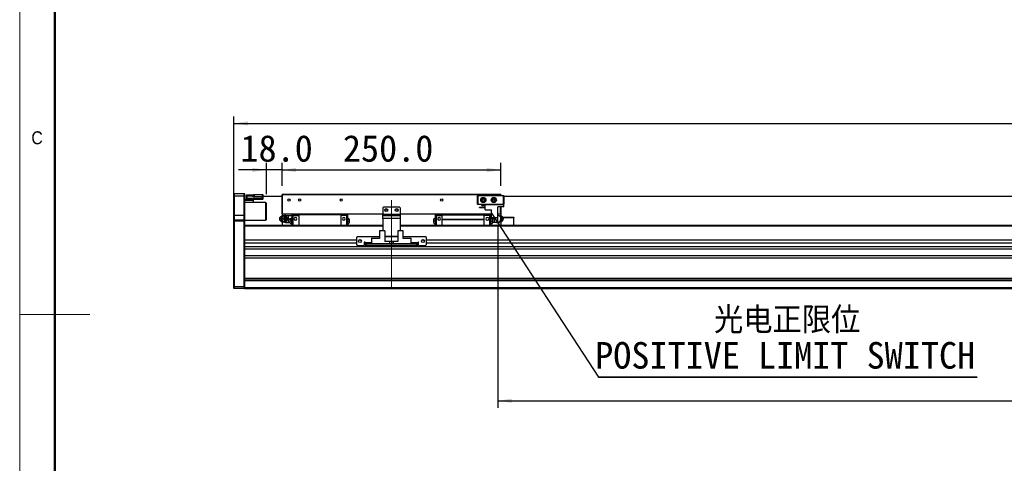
# Model space of a CAD drawing. Header units: millimetres. Extents: x 40 to 3320, y 40 to 2336.
# Tile 2 of 18: x 40 to 1165, y 1018 to 1525. Entities that reach past the tile are written whole.
import ezdxf

# ---------------------------------------------------------------- set-up
doc = ezdxf.new("R2010")
doc.units = ezdxf.units.MM
doc.header["$LTSCALE"] = 8
doc.linetypes.add('CENTERX2', pattern=[20.32, 12.7, -2.54, 2.54, -2.54])
doc.layers.add('DIMNS', color=7, linetype='Continuous')
doc.styles.add('SLDTEXTSTYLE0', font='Gothic.ttf', dxfattribs={"width": 0.913})
doc.styles.add('SLDTEXTSTYLE10', font='txt', dxfattribs={"bigfont": 'bigfont'})
doc.styles.add('SLDTEXTSTYLE7', font='txt')
doc.dimstyles.new('SLDDIMSTYLE0', dxfattribs={"dimtxt": 30.4, "dimasz": 16, "dimexe": 0, "dimexo": 0.0625, "dimgap": 7.6, "dimtad": 2, "dimdec": 1, "dimrnd": 1e-09, "dimzin": 4, "dimdsep": 46, "dimtxsty": 'SLDTEXTSTYLE7', "dimsah": 1, "dimcen": 0.09, "dimadec": 0, "dimazin": 1, "dimtfac": 1, "dimtdec": 1, "dimtmove": 0, "dimatfit": 0, "dimfxl": 0, "dimfrac": 2, "dimtolj": 1, "dimtzin": 12, "dimarcsym": 0})
doc.dimstyles.new('SLDDIMSTYLE1', dxfattribs={"dimtxt": 30.4, "dimasz": 16, "dimexe": 0, "dimexo": 0.0625, "dimgap": 7.6, "dimtad": 2, "dimdec": 1, "dimrnd": 1e-09, "dimzin": 4, "dimdsep": 46, "dimtxsty": 'SLDTEXTSTYLE7', "dimsah": 1, "dimcen": 0.09, "dimadec": 0, "dimazin": 1, "dimtfac": 1, "dimtdec": 1, "dimtofl": 0, "dimtmove": 0, "dimatfit": 3, "dimfxl": 0, "dimfrac": 2, "dimtolj": 1, "dimtzin": 12, "dimarcsym": 0})
doc.dimstyles.new('SLDDIMSTYLE4', dxfattribs={"dimtxt": 0.18, "dimasz": 16, "dimexe": 0, "dimexo": 0.0625, "dimgap": 0, "dimtad": 0, "dimtih": 1, "dimtoh": 1, "dimdec": 0, "dimrnd": 1e-09, "dimzin": 0, "dimdsep": 46, "dimtxsty": 'Standard', "dimsah": 1, "dimcen": 0.09, "dimadec": 0, "dimazin": 0, "dimtfac": 16, "dimtdec": 0, "dimtofl": 0, "dimtmove": 0, "dimatfit": 3, "dimfxl": 0, "dimfrac": 2, "dimtolj": 1, "dimtzin": 0, "dimarcsym": 0})

# ---------------------------------------------------------------- blocks, each defined once
blk = doc.blocks.new('_D_21')
at = {"layer": 'DIMNS'}
for p, q in [((284.9, 1304.8), (284.9, 1414.2)), ((2504.9, 1304.8), (2504.9, 1414.2)), ((284.9, 1406.2), (2504.9, 1406.2))]:
    blk.add_line(p, q, dxfattribs=at)
for points in [[(284.9, 1406.2), (300.9, 1403.8), (300.9, 1408.6)], [(2504.9, 1406.2), (2488.9, 1408.6), (2488.9, 1403.8)]]:
    blk.add_solid(points, dxfattribs=at)
at = {"layer": 'DIMNS', "insert": (1338.9, 1446), "char_height": 30.4, "attachment_point": 1, "style": 'SLDTEXTSTYLE7'}
blk.add_mtext('2220.0', dxfattribs=at)
blk = doc.blocks.new('_D_24')
at = {"layer": 'DIMNS'}
for p, q in [((321.9, 1353), (289.9, 1353)), ((321.9, 1325.3), (321.9, 1361)), ((339.9, 1353), (321.9, 1353)), ((339.9, 1335), (339.9, 1361)), ((339.9, 1353), (371.9, 1353))]:
    blk.add_line(p, q, dxfattribs=at)
for points in [[(321.9, 1353), (305.9, 1355.4), (305.9, 1350.6)], [(339.9, 1353), (355.9, 1350.6), (355.9, 1355.4)]]:
    blk.add_solid(points, dxfattribs=at)
at = {"layer": 'DIMNS', "insert": (292.3, 1392.9), "char_height": 30.4, "attachment_point": 1, "style": 'SLDTEXTSTYLE7'}
blk.add_mtext('18.0', dxfattribs=at)
blk = doc.blocks.new('_D_25')
at = {"layer": 'DIMNS'}
for p, q in [((339.9, 1335), (339.9, 1361)), ((339.9, 1353), (589.9, 1353)), ((589.9, 1335), (589.9, 1361))]:
    blk.add_line(p, q, dxfattribs=at)
for points in [[(339.9, 1353), (355.9, 1350.6), (355.9, 1355.4)], [(589.9, 1353), (573.9, 1355.4), (573.9, 1350.6)]]:
    blk.add_solid(points, dxfattribs=at)
at = {"layer": 'DIMNS', "insert": (409.4, 1392.9), "char_height": 30.4, "attachment_point": 1, "style": 'SLDTEXTSTYLE7'}
blk.add_mtext('250.0', dxfattribs=at)
blk = doc.blocks.new('_D_26')
at = {"layer": 'DIMNS'}
for p, q in [((586.4, 1288), (586.4, 1081.2)), ((2166.4, 1284.5), (2166.4, 1081.2)), ((586.4, 1089.2), (2166.4, 1089.2))]:
    blk.add_line(p, q, dxfattribs=at)
for points in [[(586.4, 1089.2), (602.4, 1086.8), (602.4, 1091.6)], [(2166.4, 1089.2), (2150.4, 1091.6), (2150.4, 1086.8)]]:
    blk.add_solid(points, dxfattribs=at)
at = {"layer": 'DIMNS', "char_height": 30.4, "attachment_point": 1, "style": 'SLDTEXTSTYLE7'}
for s, insert in [('Stroke T=', (1251.1, 1129)), ('1580.0', (1426.7, 1129))]:
    blk.add_mtext(s, dxfattribs=dict(at, insert=insert))
blk = doc.blocks.new('SW_NOTE_8')
at = {"layer": 'DIMNS', "color": 0}
for p, q in [((0, 0), (432.7, 0)), ((432.7, 0), (0, 0)), ((0, 0), (432.7, 0)), ((432.7, 0), (0, 0)), ((0, 0), (432.7, 0)), ((432.7, 0), (0, 0))]:
    blk.add_line(p, q, dxfattribs=at)
at = {"layer": 'DIMNS', "color": 0, "char_height": 30.4, "attachment_point": 2}
for s, insert, style in [('光电正限位', (215.7, 80.2), 'SLDTEXTSTYLE10'), ('POSITIVE LIMIT SWITCH', (213.4, 40), 'SLDTEXTSTYLE7')]:
    blk.add_mtext(s, dxfattribs=dict(at, insert=insert, style=style))

msp = doc.modelspace()

# ---------------------------------------------------------------- linework, layer by layer
at = {"color": 7, "linetype": 'Continuous', "lineweight": 18}
for p, q in [((40, 2336), (40, 40)), ((80, 2296), (80, 80)), ((40, 1188), (120, 1188))]:
    msp.add_line(p, q, dxfattribs=at)
at = {"color": 7, "linetype": 'Continuous', "lineweight": 50}
msp.add_line((80, 2296), (80, 80), dxfattribs=at)
at = {"color": 7, "linetype": 'Continuous', "lineweight": 25}
for p, q in [((285.1652624, 1326.1522943), (284.8652126, 1325.8522967)), ((284.8652126, 1323.1522957), (284.8652126, 1325.8522967)), ((285.1652624, 1323.1522957), (284.8652126, 1323.1522957)), ((284.8652126, 1301.1522958), (284.8652126, 1323.1522957)), ((285.1652624, 1326.1522943), (285.1652624, 1323.1522957)), ((285.1652624, 1326.1522943), (296.5652467, 1326.1522943)), ((296.5652467, 1323.1522957), (285.1652624, 1323.1522957)), ((285.1652624, 1323.1522957), (285.1652624, 1301.1522958)), ((296.5652467, 1323.1522957), (296.5652467, 1326.1522943)), ((296.5652467, 1326.1522943), (296.8651773, 1325.8522967)), ((296.5652467, 1301.1522958), (296.5652467, 1323.1522957)), ((296.5652467, 1323.1522957), (296.8651773, 1323.1522957)), ((296.8651773, 1325.8522967), (296.8651773, 1323.1522957)), ((296.8651773, 1323.1522957), (296.8651773, 1301.1522958)), ((296.8651773, 1319.152295), (299.6652843, 1319.152295)), ((306.8651678, 1318.1523005), (296.8651773, 1318.1523005)), ((299.3652345, 1324.3523011), (299.6652843, 1324.6522987)), ((299.3652345, 1323.1522957), (299.3652345, 1324.3523011)), ((299.3652345, 1320.6522981), (299.3652345, 1323.1522957)), ((299.3652345, 1323.1522957), (299.6652843, 1323.1522957)), ((299.6652843, 1320.6522981), (299.3652345, 1320.6522981)), ((299.3652345, 1319.4523001), (299.3652345, 1320.6522981)), ((299.6652843, 1319.152295), (299.3652345, 1319.4523001)), ((299.6652843, 1324.6522987), (299.6652843, 1323.1522957)), ((299.6652843, 1324.6522987), (306.8651678, 1324.6522987)), ((299.6652843, 1323.1522957), (299.6652843, 1320.6522981)), ((306.8651678, 1323.1522957), (299.6652843, 1323.1522957)), ((299.6652843, 1320.6522981), (317.5652744, 1320.6522981)), ((299.6652843, 1320.6522981), (299.6652843, 1319.152295)), ((317.5652744, 1319.152295), (299.6652843, 1319.152295)), ((306.8651678, 1324.6522987), (306.8651678, 1323.1522957)), ((306.8651678, 1322.352297), (306.8651678, 1323.1522957)), ((306.8651678, 1322.6522947), (317.5652744, 1322.6522947)), ((317.5652744, 1322.352297), (306.8651678, 1322.352297)), ((306.8651678, 1319.152295), (306.8651678, 1318.1523005)), ((306.8651678, 1318.1523005), (306.8651678, 1315.6522954)), ((307.3652507, 1322.8522981), (307.3652507, 1324.8522947)), ((307.3652507, 1324.8522947), (307.8652145, 1324.8522947)), ((307.8652145, 1322.8522981), (307.3652507, 1322.8522981)), ((307.3652507, 1322.8522981), (307.3652507, 1322.6522947)), ((307.8652145, 1324.8522947), (307.8652145, 1322.8522981)), ((307.8652145, 1324.8522947), (317.3652412, 1324.8522947)), ((307.8652145, 1322.8522981), (317.3652412, 1322.8522981)), ((317.3652412, 1322.8522981), (317.3652412, 1324.8522947)), ((317.3652412, 1324.8522947), (317.865205, 1324.8522947)), ((317.865205, 1322.8522981), (317.3652412, 1322.8522981)), ((317.5652744, 1322.6522947), (317.5652744, 1322.352297)), ((317.5652744, 1322.6522947), (317.865205, 1322.352297)), ((339.8652794, 1322.6522947), (317.5652744, 1322.6522947)), ((317.5652744, 1320.6522981), (317.5652744, 1322.352297)), ((317.5652744, 1322.352297), (317.865205, 1322.352297)), ((317.5652744, 1320.6522981), (317.865205, 1320.6522981)), ((317.5652744, 1319.152295), (317.5652744, 1320.6522981)), ((317.5652744, 1319.152295), (317.865205, 1319.4523001)), ((317.865205, 1324.8522947), (317.865205, 1322.8522981)), ((339.8652794, 1322.8522981), (317.865205, 1322.8522981)), ((317.865205, 1322.352297), (317.865205, 1320.6522981)), ((317.865205, 1320.6522981), (317.865205, 1319.4523001)), ((340.1652099, 1325.1522997), (339.8652794, 1324.8523021)), ((339.8652794, 1302.9523039), (339.8652794, 1324.8523021)), ((340.1652099, 1324.8523021), (339.8652794, 1324.8523021)), ((340.1652099, 1325.1522997), (589.5652296, 1325.1522997)), ((340.1652099, 1325.1522997), (340.1652099, 1324.8523021)), ((589.5652296, 1324.8523021), (340.1652099, 1324.8523021)), ((340.1652099, 1324.8523021), (340.1652099, 1302.9523039)), ((563.3652331, 1323.3523065), (563.6652233, 1323.6523042)), ((563.6652233, 1323.2280383), (563.3652331, 1323.3523065)), ((563.3652331, 1313.9523039), (563.3652331, 1323.3523065)), ((563.6652233, 1323.6523042), (593.0652143, 1323.6523042)), ((563.6652233, 1323.6523042), (563.789499, 1323.3523065)), ((563.789499, 1323.3523065), (563.6652233, 1323.2280383)), ((563.6652233, 1323.2280383), (563.6652233, 1314.0765646)), ((592.9409386, 1323.3523065), (563.789499, 1323.3523065)), ((589.5652296, 1325.1522997), (589.5652296, 1324.8523021)), ((589.8652197, 1324.8523021), (589.5652296, 1325.1522997)), ((589.5652296, 1323.6523042), (589.5652296, 1324.8523021)), ((589.8652197, 1324.8523021), (589.5652296, 1324.8523021)), ((589.8652197, 1324.8523021), (589.8652197, 1323.6523042)), ((593.0652143, 1323.6523042), (592.9409386, 1323.3523065)), ((593.0652143, 1323.2280383), (592.9409386, 1323.3523065)), ((593.0652143, 1323.6523042), (593.3652045, 1323.3523065)), ((593.3652045, 1323.3523065), (593.0652143, 1323.2280383)), ((593.0652143, 1314.0765646), (593.0652143, 1323.2280383)), ((593.3652045, 1323.3523065), (593.3652045, 1313.9523039)), ((2194.5652486, 1322.8522981), (593.3652045, 1322.8522981)), ((2194.3652155, 1322.6522947), (593.3652045, 1322.6522947)), ((321.3651897, 1315.6522954), (296.8651773, 1315.6522954)), ((321.8652727, 1315.1522944), (321.3651897, 1315.6522954)), ((321.3651897, 1295.6522996), (321.3651897, 1315.6522954)), ((321.8652727, 1315.1522944), (321.8652727, 1296.1523006)), ((455.8652164, 1310.6523002), (454.8652293, 1309.6523056)), ((454.8652293, 1309.6523056), (454.8652293, 1302.6523063)), ((473.8652231, 1310.6523002), (455.8652164, 1310.6523002)), ((474.8652102, 1309.6523056), (473.8652231, 1310.6523002)), ((474.8652102, 1309.6523056), (474.8652102, 1302.6523063)), ((563.6652233, 1314.0765646), (563.3652331, 1313.9523039)), ((563.6652233, 1313.6523062), (563.3652331, 1313.9523039)), ((563.6652233, 1314.0765646), (563.789499, 1313.9523039)), ((563.789499, 1313.9523039), (563.6652233, 1313.6523062)), ((571.8652131, 1313.6523062), (563.6652233, 1313.6523062)), ((563.789499, 1313.9523039), (592.9409386, 1313.9523039)), ((565.6651975, 1310.1023057), (565.6651975, 1310.4023034)), ((565.6651975, 1310.4023034), (571.8652131, 1310.4023034)), ((565.6651975, 1310.1023057), (571.8652131, 1310.1023057)), ((568.0652382, 1312.3523066), (568.0652382, 1313.0523035)), ((568.0652382, 1313.0523035), (571.8652131, 1313.0523035)), ((568.0652382, 1312.3523066), (571.8652131, 1312.3523066)), ((571.8652131, 1307.4523056), (571.8652131, 1313.6523062)), ((571.8652131, 1313.6523062), (593.3652045, 1313.6523062)), ((571.8652131, 1307.4523056), (579.4152142, 1307.4523056)), ((579.4152142, 1298.1523046), (579.4152142, 1307.4523056)), ((586.365235, 1298.1523046), (586.365235, 1311.0522995)), ((593.3652045, 1311.0522995), (586.365235, 1311.0522995)), ((589.5652296, 1302.9523039), (589.5652296, 1311.0522995)), ((589.8652197, 1311.0522995), (589.8652197, 1302.9523039)), ((592.9409386, 1313.9523039), (593.0652143, 1314.0765646)), ((592.9409386, 1313.9523039), (593.0652143, 1313.6523062)), ((593.3652045, 1313.9523039), (593.0652143, 1314.0765646)), ((593.3652045, 1313.9523039), (593.0652143, 1313.6523062)), ((593.3652045, 1311.0522995), (593.3652045, 1313.6523062)), ((285.1652624, 1301.1522958), (284.8652126, 1301.1522958)), ((284.8652126, 1295.8522955), (284.8652126, 1301.1522958)), ((285.1652624, 1296.1523006), (284.8652126, 1295.8522955)), ((284.8652126, 1294.6522975), (284.8652126, 1295.8522955)), ((285.1652624, 1294.6522975), (284.8652126, 1294.6522975)), ((284.8652126, 1219.7765621), (284.8652126, 1294.6522975)), ((285.1652624, 1301.1522958), (285.1652624, 1296.1523006)), ((296.5652467, 1301.1522958), (285.1652624, 1301.1522958)), ((285.1652624, 1296.1523006), (285.1652624, 1294.6522975)), ((285.1652624, 1296.1523006), (296.5652467, 1296.1523006)), ((296.5652467, 1294.6522975), (285.1652624, 1294.6522975)), ((285.1652624, 1294.6522975), (285.1652624, 1219.652298)), ((296.5652467, 1296.1523006), (296.5652467, 1301.1522958)), ((296.8651773, 1301.1522958), (296.5652467, 1301.1522958)), ((296.5652467, 1294.6522975), (296.5652467, 1296.1523006)), ((296.8651773, 1295.8522955), (296.5652467, 1296.1523006)), ((296.5652467, 1219.652298), (296.5652467, 1294.6522975)), ((296.8651773, 1294.6522975), (296.5652467, 1294.6522975)), ((296.8651773, 1301.1522958), (296.8651773, 1295.8522955)), ((296.8651773, 1295.8522955), (296.8651773, 1294.6522975)), ((296.8651773, 1295.6522996), (321.3651897, 1295.6522996)), ((296.8651773, 1294.6522975), (296.8651773, 1289.3664459)), ((321.3651897, 1295.6522996), (321.8652727, 1296.1523006)), ((338.0532982, 1299.4399885), (337.4703647, 1298.7825194)), ((337.4703647, 1295.5220858), (338.0532982, 1294.8646167)), ((340.1652099, 1302.9523039), (339.8652794, 1302.9523039)), ((339.8652794, 1302.9523039), (340.1652099, 1302.6523063)), ((339.8652794, 1302.9523039), (339.8652794, 1300.6523022)), ((341.8025495, 1300.6523022), (339.9991514, 1300.6523022)), ((340.1652099, 1302.9523039), (454.8652293, 1302.9523039)), ((340.1652099, 1302.9523039), (340.1652099, 1302.6523063)), ((454.8652293, 1302.6523063), (340.1652099, 1302.6523063)), ((341.1916019, 1297.1523026), (343.2752611, 1297.1523026)), ((343.7194349, 1300.6523022), (341.8025495, 1300.6523022)), ((343.7194349, 1300.6523022), (344.4265844, 1300.6523022)), ((343.7194349, 1300.6523022), (344.5927621, 1298.9023024)), ((344.5927621, 1295.4023028), (343.7194349, 1293.652303)), ((343.7652113, 1301.1523033), (347.1902134, 1301.1523033)), ((345.4132797, 1298.9023024), (344.4265844, 1300.6523022)), ((344.4265844, 1293.652303), (345.4132797, 1295.4023028)), ((344.5927621, 1298.9023024), (345.5794574, 1297.1523026)), ((345.5794574, 1297.1523026), (344.5927621, 1295.4023028)), ((346.2866069, 1297.1523026), (345.4132797, 1298.9023024)), ((345.4132797, 1295.4023028), (346.2866069, 1297.1523026)), ((345.5794574, 1297.1523026), (346.2866069, 1297.1523026)), ((347.3652126, 1299.1523067), (347.5310327, 1301.1523033)), ((347.3652126, 1299.1523067), (347.3652126, 1301.1523033)), ((347.5310327, 1297.1523026), (347.3652126, 1299.1523067)), ((347.3652126, 1295.152306), (347.3652126, 1299.1523067)), ((347.3652126, 1295.152306), (347.5310327, 1297.1523026)), ((347.5310327, 1293.1523019), (347.3652126, 1295.152306)), ((347.3652126, 1293.1523019), (347.3652126, 1295.152306)), ((347.5310327, 1301.1523033), (350.8651973, 1301.1523033)), ((347.5310327, 1297.1523026), (349.2527725, 1297.1523026)), ((348.8652231, 1296.0023055), (348.8652231, 1294.652305)), ((348.8652231, 1294.652305), (348.8652231, 1293.3023045)), ((350.8651973, 1297.9023004), (350.7651807, 1297.9023004)), ((350.8651973, 1294.652305), (350.7651807, 1294.652305)), ((352.3652078, 1301.752306), (350.8651973, 1301.752306)), ((350.8651973, 1301.752306), (350.8651973, 1300.8123035)), ((352.3652078, 1300.8123035), (350.8651973, 1300.8123035)), ((350.8651973, 1300.8123035), (350.8651973, 1289.6523023)), ((352.3652078, 1301.8523002), (352.3652078, 1300.9023065)), ((352.3652078, 1301.8523002), (358.8652136, 1301.8523002)), ((352.3652078, 1300.9023065), (352.3652078, 1289.6523023)), ((352.3652078, 1300.9023065), (358.8652136, 1300.9023065)), ((358.8652136, 1302.6523063), (358.8652136, 1301.6523043)), ((406.8652512, 1301.6523043), (358.8652136, 1301.6523043)), ((358.8652136, 1301.6523043), (358.8652136, 1289.6523023)), ((406.8652512, 1302.6523063), (406.8652512, 1301.6523043)), ((413.3651973, 1301.8523002), (406.8652512, 1301.8523002)), ((406.8652512, 1301.6523043), (406.8652512, 1289.6523023)), ((413.3651973, 1300.9023065), (406.8652512, 1300.9023065)), ((413.3651973, 1301.8523002), (413.3651973, 1300.9023065)), ((413.3651973, 1301.752306), (414.8652078, 1301.752306)), ((413.3651973, 1300.9023065), (413.3651973, 1289.6523023)), ((413.3651973, 1300.8123035), (414.8652078, 1300.8123035)), ((414.8652078, 1300.8123035), (414.8652078, 1301.752306)), ((414.8652078, 1289.6523023), (414.8652078, 1300.8123035)), ((414.9652244, 1297.9023004), (414.8652078, 1297.9023004)), ((414.8652078, 1294.652305), (414.9652244, 1294.652305)), ((416.8652417, 1294.652305), (416.8652417, 1296.0023055)), ((416.8652417, 1293.3023045), (416.8652417, 1294.652305)), ((454.8652293, 1302.6523063), (474.8652102, 1302.6523063)), ((454.8652293, 1301.1523033), (454.8652293, 1302.6523063)), ((454.8652293, 1297.6523036), (454.8652293, 1301.1523033)), ((454.8652293, 1301.1523033), (474.8652102, 1301.1523033)), ((454.8652293, 1297.6523036), (454.8652293, 1283.5523034)), ((474.8652102, 1297.6523036), (454.8652293, 1297.6523036)), ((474.8652102, 1302.9523039), (579.4152142, 1302.9523039)), ((474.8652102, 1302.6523063), (474.8652102, 1301.1523033)), ((579.4152142, 1302.6523063), (474.8652102, 1302.6523063)), ((474.8652102, 1301.1523033), (474.8652102, 1297.6523036)), ((474.8652102, 1297.6523036), (474.8652102, 1283.5523034)), ((512.8651978, 1296.0023055), (512.8651978, 1294.652305)), ((512.8651978, 1294.652305), (512.8651978, 1293.3023045)), ((514.8652317, 1297.9023004), (514.7652151, 1297.9023004)), ((514.8652317, 1294.652305), (514.7652151, 1294.652305)), ((516.3652422, 1301.752306), (514.8652317, 1301.752306)), ((514.8652317, 1301.752306), (514.8652317, 1300.8123035)), ((516.3652422, 1300.8123035), (514.8652317, 1300.8123035)), ((514.8652317, 1300.8123035), (514.8652317, 1289.6523023)), ((516.3652422, 1300.9023065), (516.3652422, 1301.8523002)), ((516.3652422, 1301.8523002), (522.8652479, 1301.8523002)), ((516.3652422, 1289.6523023), (516.3652422, 1300.9023065)), ((516.3652422, 1300.9023065), (522.8652479, 1300.9023065)), ((522.8652479, 1301.6523043), (522.8652479, 1302.6523063)), ((522.8652479, 1296.6523016), (522.8652479, 1301.6523043)), ((522.8652479, 1301.6523043), (570.8652259, 1301.6523043)), ((522.8652479, 1296.2523023), (522.8652479, 1296.6523016)), ((522.8652479, 1296.6523016), (570.8652259, 1296.6523016)), ((522.8652479, 1296.2523023), (570.8652259, 1296.2523023)), ((522.8652479, 1289.6523023), (522.8652479, 1296.2523023)), ((570.8652259, 1301.6523043), (570.8652259, 1302.6523063)), ((577.3652317, 1301.8523002), (570.8652259, 1301.8523002)), ((570.8652259, 1296.6523016), (570.8652259, 1301.6523043)), ((577.3652317, 1300.9023065), (570.8652259, 1300.9023065)), ((570.8652259, 1296.2523023), (570.8652259, 1296.6523016)), ((570.8652259, 1289.6523023), (570.8652259, 1296.2523023)), ((577.3652317, 1300.9023065), (577.3652317, 1301.8523002)), ((577.3652317, 1301.752306), (578.8652422, 1301.752306)), ((577.3652317, 1289.6523023), (577.3652317, 1300.9023065)), ((577.3652317, 1300.8123035), (578.8652422, 1300.8123035)), ((578.8652422, 1300.8123035), (578.8652422, 1301.752306)), ((579.4152142, 1301.1523033), (578.8652422, 1301.1523033)), ((578.8652422, 1289.6523023), (578.8652422, 1300.8123035)), ((578.9651991, 1297.9023004), (578.8652422, 1297.9023004)), ((578.8652422, 1294.652305), (578.9651991, 1294.652305)), ((586.365235, 1298.1523046), (579.4152142, 1298.1523046)), ((582.1994068, 1297.1523026), (580.477667, 1297.1523026)), ((580.8652164, 1294.652305), (580.8652164, 1296.0023055)), ((580.8652164, 1293.3023045), (580.8652164, 1294.652305)), ((582.2823168, 1298.1523046), (582.1994068, 1297.1523026)), ((582.1994068, 1297.1523026), (582.3652269, 1295.152306)), ((582.3652269, 1295.152306), (582.1994068, 1293.1523019)), ((582.3652269, 1298.1523046), (582.3652269, 1295.152306)), ((582.3652269, 1295.152306), (582.3652269, 1293.1523019)), ((586.365235, 1302.9523039), (589.5652296, 1302.9523039)), ((589.5652296, 1302.6523063), (586.365235, 1302.6523063)), ((587.7683283, 1300.6523022), (589.024079, 1300.6523022)), ((589.024079, 1300.6523022), (589.8974659, 1298.9023024)), ((589.7312285, 1300.6523022), (589.024079, 1300.6523022)), ((589.8974659, 1295.4023028), (589.024079, 1293.652303)), ((589.5652296, 1302.9523039), (589.5652296, 1302.6523063)), ((589.8652197, 1302.9523039), (589.5652296, 1302.9523039)), ((589.8652197, 1302.9523039), (589.5652296, 1302.6523063)), ((590.7179834, 1298.9023024), (589.7312285, 1300.6523022)), ((589.7312285, 1293.652303), (590.7179834, 1295.4023028)), ((589.8652197, 1302.9523039), (589.8652197, 1300.4146883)), ((589.8974659, 1298.9023024), (590.8841612, 1297.1523026)), ((590.8841612, 1297.1523026), (589.8974659, 1295.4023028)), ((591.5913107, 1297.1523026), (590.7179834, 1298.9023024)), ((590.7179834, 1295.4023028), (591.5913107, 1297.1523026)), ((591.5913107, 1297.1523026), (590.8841612, 1297.1523026)), ((592.2600748, 1298.7825194), (591.677201, 1299.4399885)), ((591.677201, 1294.8646167), (592.2600748, 1295.5220858)), ((591.929269, 1299.1556669), (604.8652054, 1299.1556669)), ((592.8652407, 1297.1523026), (592.5263883, 1297.1523026)), ((604.8652054, 1298.1556648), (592.6581146, 1298.1556648)), ((604.8652054, 1299.1556669), (604.8652054, 1298.1556648)), ((604.8652054, 1289.6523023), (604.8652054, 1298.1556648)), ((339.8652794, 1289.653554), (296.8651773, 1289.653554)), ((454.8652293, 1289.6523023), (296.8651773, 1289.6523023)), ((296.8651773, 1289.3664459), (296.8651773, 1288.6523003)), ((296.8651773, 1288.6523003), (296.8651773, 1272.6491908)), ((339.3992902, 1293.9950744), (339.8487093, 1293.9192796)), ((339.8652794, 1293.652303), (339.8652794, 1289.6523023)), ((341.8025495, 1293.652303), (339.9991514, 1293.652303)), ((343.7194349, 1293.652303), (341.8025495, 1293.652303)), ((343.7194349, 1293.652303), (344.4265844, 1293.652303)), ((343.7652113, 1293.1523019), (347.1902134, 1293.1523019)), ((347.5310327, 1293.1523019), (348.8711836, 1293.1523019)), ((350.7651807, 1291.4023021), (350.8651973, 1291.4023021)), ((414.8652078, 1291.4023021), (414.9652244, 1291.4023021)), ((451.3652445, 1283.5523034), (451.3652445, 1274.6523017)), ((457.3652269, 1283.5523034), (451.3652445, 1283.5523034)), ((457.3652269, 1283.5523034), (457.3652269, 1271.1523021)), ((472.3652126, 1283.5523034), (472.3652126, 1271.1523021)), ((478.3652546, 1283.5523034), (472.3652126, 1283.5523034)), ((2314.8652436, 1289.6523023), (474.8652102, 1289.6523023)), ((478.3652546, 1274.6523017), (478.3652546, 1283.5523034)), ((514.7652151, 1291.4023021), (514.8652317, 1291.4023021)), ((578.8652422, 1291.4023021), (578.9651991, 1291.4023021)), ((582.1994068, 1293.1523019), (580.8593156, 1293.1523019)), ((585.9652282, 1293.1523019), (582.5402261, 1293.1523019)), ((587.8907563, 1293.652303), (589.024079, 1293.652303)), ((589.7312285, 1293.652303), (589.024079, 1293.652303)), ((589.8652197, 1293.8899169), (589.8652197, 1289.6523023)), ((2199.8652341, 1289.653554), (604.8652054, 1289.653554)), ((296.8651773, 1272.6491908), (296.8651773, 1269.2491928)), ((424.8651983, 1272.6491908), (296.8651773, 1272.6491908)), ((425.865245, 1276.652302), (424.8651983, 1275.6523037)), ((424.8651983, 1275.6523037), (424.8651983, 1267.6523024)), ((451.3652445, 1276.652302), (425.865245, 1276.652302)), ((430.2422525, 1272.6491908), (427.4882199, 1272.6491908)), ((442.165208, 1275.1523027), (449.9652506, 1275.1523027)), ((442.165208, 1275.1523027), (442.165208, 1274.6523017)), ((442.165208, 1274.6523017), (442.165208, 1268.6523044)), ((451.3652445, 1274.6523017), (442.165208, 1274.6523017)), ((450.4652144, 1274.6523017), (449.9652506, 1275.1523027)), ((472.3652126, 1277.152303), (457.3652269, 1277.152303)), ((472.3652126, 1276.652302), (457.3652269, 1276.652302)), ((503.8652541, 1276.652302), (478.3652546, 1276.652302)), ((487.5652315, 1274.6523017), (478.3652546, 1274.6523017)), ((479.7652485, 1275.1523027), (479.2652251, 1274.6523017)), ((479.7652485, 1275.1523027), (487.5652315, 1275.1523027)), ((487.5652315, 1274.6523017), (487.5652315, 1275.1523027)), ((487.5652315, 1268.6523044), (487.5652315, 1274.6523017)), ((502.2422792, 1272.6491908), (499.488187, 1272.6491908)), ((504.8652412, 1275.6523037), (503.8652541, 1276.652302)), ((504.8652412, 1267.6523024), (504.8652412, 1275.6523037)), ((2284.8652126, 1272.6491908), (504.8652412, 1272.6491908)), ((424.8651983, 1269.2491928), (296.8651773, 1269.2491928)), ((296.8651773, 1269.2491928), (296.8651773, 1264.9884516)), ((2492.8652765, 1264.9884516), (296.8651773, 1264.9884516)), ((296.8651773, 1264.9884516), (296.8651773, 1263.6807816)), ((296.8651773, 1263.6807816), (296.8651773, 1226.4522979)), ((2492.8652765, 1262.3903746), (296.8651773, 1262.3903746)), ((424.8651983, 1267.6523024), (425.865245, 1266.6523041)), ((425.865245, 1266.6523041), (433.8652016, 1266.6523041)), ((434.8652484, 1270.6523048), (433.8652016, 1270.6523048)), ((433.8652016, 1270.6523048), (433.8652016, 1266.6523041)), ((434.8652484, 1269.2491928), (433.8652016, 1269.2491928)), ((434.8652484, 1269.6523028), (434.8652484, 1270.6523048)), ((434.8652484, 1269.6523028), (434.8652484, 1268.6523044)), ((434.8652484, 1266.6523041), (434.8652484, 1268.6523044)), ((434.8652484, 1268.6523044), (435.8652355, 1268.6523044)), ((435.8652355, 1266.6523041), (434.8652484, 1266.6523041)), ((435.8652355, 1268.6523044), (435.8652355, 1266.6523041)), ((493.865204, 1268.6523044), (435.8652355, 1268.6523044)), ((493.865204, 1266.6523041), (435.8652355, 1266.6523041)), ((462.8652455, 1271.1523021), (457.3652269, 1271.1523021)), ((462.8652455, 1268.6523044), (462.8652455, 1271.1523021)), ((464.8652197, 1271.1523021), (462.8652455, 1271.1523021)), ((464.8652197, 1271.1523021), (464.8652197, 1268.6523044)), ((466.8652536, 1271.1523021), (464.8652197, 1271.1523021)), ((466.8652536, 1271.1523021), (466.8652536, 1268.6523044)), ((472.3652126, 1271.1523021), (466.8652536, 1271.1523021)), ((493.865204, 1266.6523041), (493.865204, 1268.6523044)), ((493.865204, 1268.6523044), (494.8652507, 1268.6523044)), ((494.8652507, 1266.6523041), (493.865204, 1266.6523041)), ((495.8652379, 1270.6523048), (494.8652507, 1270.6523048)), ((494.8652507, 1270.6523048), (494.8652507, 1269.6523028)), ((494.8652507, 1268.6523044), (494.8652507, 1269.6523028)), ((495.8652379, 1269.2491928), (494.8652507, 1269.2491928)), ((494.8652507, 1268.6523044), (494.8652507, 1266.6523041)), ((495.8652379, 1266.6523041), (495.8652379, 1270.6523048)), ((495.8652379, 1266.6523041), (503.8652541, 1266.6523041)), ((503.8652541, 1266.6523041), (504.8652412, 1267.6523024)), ((2284.8652126, 1269.2491928), (504.8652412, 1269.2491928)), ((2492.8652765, 1254.8848199), (296.8651773, 1254.8848199)), ((2492.8652765, 1252.2867465), (296.8651773, 1252.2867465)), ((2492.8652765, 1229.152298), (296.8651773, 1229.152298)), ((2492.8652765, 1227.1522976), (296.8651773, 1227.1522976)), ((284.8652126, 1217.952298), (284.8652126, 1219.7765621)), ((284.8652126, 1219.7765621), (285.1652624, 1219.652298)), ((284.8652126, 1217.952298), (285.1652624, 1217.652298)), ((285.1652624, 1219.652298), (285.1652624, 1217.652298)), ((285.1652624, 1219.652298), (296.5652467, 1219.652298)), ((296.5652467, 1217.652298), (285.1652624, 1217.652298)), ((296.8651773, 1219.7765621), (296.5652467, 1219.652298)), ((296.5652467, 1217.652298), (296.5652467, 1219.652298)), ((296.8651773, 1217.952298), (296.5652467, 1217.652298)), ((296.8651773, 1226.4522979), (296.8651773, 1226.1522984)), ((2492.8652765, 1226.1522984), (296.8651773, 1226.1522984)), ((296.8651773, 1226.1522984), (296.8651773, 1218.152298)), ((2492.8652765, 1218.152298), (296.8651773, 1218.152298)), ((296.8651773, 1218.152298), (296.8651773, 1217.1522979)), ((2492.8652765, 1217.1522979), (296.8651773, 1217.1522979))]:
    msp.add_line(p, q, dxfattribs=at)
at = {"color": 8, "linetype": 'Continuous', "lineweight": 25}
for p, q in [((350.7651807, 1297.9023004), (350.7651807, 1294.652305)), ((350.7651807, 1294.652305), (350.7651807, 1291.4023021)), ((414.9652244, 1294.652305), (414.9652244, 1297.9023004)), ((414.9652244, 1291.4023021), (414.9652244, 1294.652305)), ((514.7652151, 1297.9023004), (514.7652151, 1294.652305)), ((514.7652151, 1294.652305), (514.7652151, 1291.4023021)), ((578.9651991, 1294.652305), (578.9651991, 1297.9023004)), ((578.9651991, 1291.4023021), (578.9651991, 1294.652305)), ((454.8652293, 1288.6523003), (296.8651773, 1288.6523003)), ((2314.8652436, 1288.6523003), (474.8652102, 1288.6523003)), ((442.165208, 1269.6523028), (434.8652484, 1269.6523028)), ((494.8652507, 1269.6523028), (487.5652315, 1269.6523028))]:
    msp.add_line(p, q, dxfattribs=at)
at = {"color": 7, "linetype": 'Continuous', "lineweight": 25, "flags": 128}
for points in [[(343.7639, 1301.1523033), (342.527938, 1300.9561146), (341.8879034, 1300.6843621)], [(592.8652407, 1297.1523026), (592.7005531, 1298.05161), (592.2600748, 1298.7825194)], [(592.2600748, 1295.5220858), (592.7005531, 1296.2529952), (592.8652407, 1297.1523026)], [(341.7526008, 1293.6955238), (342.5309183, 1293.3474923), (343.7672378, 1293.1523019)]]:
    msp.add_lwpolyline(points, dxfattribs=at)
at = {"color": 7, "linetype": 'Continuous', "lineweight": 25}
for centre, radius in [((347.8652269, 1318.652303), 1.25), ((359.8652269, 1318.652303), 1.25), ((407.3652269, 1318.652303), 1.25), ((522.3652269, 1318.652303), 1.25), ((569.8652269, 1318.652303), 3), ((569.8652269, 1318.652303), 1.7), ((569.8652269, 1318.652303), 1.25), ((581.8652269, 1318.652303), 3), ((581.8652269, 1318.652303), 1.7), ((581.8652269, 1318.652303), 1.25), ((458.8652269, 1307.152303), 1.7), ((458.8652269, 1307.152303), 1.25), ((470.8652269, 1307.152303), 1.7), ((470.8652269, 1307.152303), 1.25), ((428.8652269, 1271.652303), 1.7), ((500.8652269, 1271.652303), 1.7)]:
    msp.add_circle(centre, radius, dxfattribs=at)
for centre, radius, start, end in [((339.0284301, 1297.2966643), 2.1679835, 356.1819634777, 183.8180365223), ((339.0284301, 1297.0079409), 2.1679835, 176.1819634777, 3.8180365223), ((340.254666, 1297.3611452), 3.0278061, 356.0448904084, 136.639690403), ((340.2747152, 1296.8976949), 3.0113287, 222.4652725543, 4.8501466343), ((339.0283705, 1297.2032236), 0.7649342, 356.1830508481, 183.8169491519), ((339.0283705, 1297.1013839), 0.7649341, 176.1832222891, 3.8167777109), ((341.8052639, 1297.6574879), 2.9948155, 90.0519299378, 110.9236301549), ((341.7478497, 1297.4657207), 3.187051, 26.7921855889, 89.0165757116), ((341.7478497, 1296.8388845), 3.187051, 270.9834242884, 333.2078144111), ((341.2880873, 1297.1589314), 3.7363375, 359.8983490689, 27.8137499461), ((341.2880873, 1297.1456738), 3.7363375, 332.1862500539, 0.1016509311), ((350.7652269, 1296.002303), 1.9, 90, 180), ((355.2652269, 1297.152303), 1.65, 0, 180), ((355.2652269, 1297.152303), 1.65, 180, 0), ((410.4652269, 1297.152303), 1.65, 0, 180), ((410.4652269, 1297.152303), 1.65, 180, 0), ((414.9652269, 1296.002303), 1.9, 0, 90), ((514.7652269, 1296.002303), 1.9, 90, 180), ((519.2652269, 1297.152303), 1.65, 0, 180), ((519.2652269, 1297.152303), 1.65, 180, 0), ((574.4652269, 1297.152303), 1.65, 0, 180), ((574.4652269, 1297.152303), 1.65, 180, 0), ((578.9652269, 1296.002303), 1.9, 0, 90), ((585.9652269, 1297.152303), 4, 270.0281472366, 84.2608295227), ((586.9662296, 1297.3837186), 3.3012487, 27.3872926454, 66.3984792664), ((586.9659656, 1296.9211687), 3.3016129, 293.6037597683, 332.6104683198), ((586.5722741, 1297.1523026), 3.7575789, 332.2428232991, 27.7571767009), ((588.6511939, 1297.0888352), 3.0156481, 302.6273023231, 1.2059372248), ((588.6105318, 1297.1947458), 3.0559371, 359.2042062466, 56.41378868), ((589.2600865, 1297.0670534), 3.2674142, 291.0407541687, 1.4950577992), ((589.2596568, 1297.2374067), 3.2678399, 358.5076825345, 68.8677990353), ((341.8054292, 1296.6486052), 2.9963036, 248.3867278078, 269.9449347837), ((350.7652269, 1293.302303), 1.9, 180, 270), ((414.9652269, 1293.302303), 1.9, 270, 360), ((514.7652269, 1293.302303), 1.9, 180, 270), ((578.9652269, 1293.302303), 1.9, 270, 360)]:
    msp.add_arc(centre, radius, start, end, dxfattribs=at)
for points, knots in [([(338.9306785, 1297.1523026), (338.7993375, 1297.1523026), (338.5366419, 1297.1523026), (338.3556391, 1297.1523026), (338.2651331, 1297.1523026)], [0, 0, 0, 0, 0.4999740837, 1, 1, 1, 1]), ([(338.9306785, 1297.1523026), (339.0707086, 1297.1523026), (339.3507647, 1297.1523026), (339.6446617, 1297.1523026), (339.791608, 1297.1523026)], [0, 0, 0, 0, 0.5000072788, 1, 1, 1, 1]), ([(343.5786487, 1297.1526826), (343.5682839, 1297.4312908), (343.5448563, 1298.0610282), (343.129131, 1298.9750365), (342.4331819, 1299.7770542), (341.5092932, 1300.317077), (340.4933608, 1300.5037691), (339.7286554, 1300.470602), (339.3763924, 1300.2991148), (339.3264534, 1300.2748037)], [0, 0, 0, 0, 0.1339564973, 0.3027814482, 0.4733513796, 0.64320678, 0.8100649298, 0.9730735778, 1, 1, 1, 1]), ([(340.1791574, 1293.8635269), (340.2324438, 1293.8534505), (340.6152274, 1293.7810667), (341.3441802, 1293.956282), (342.237929, 1294.384147), (342.9610731, 1295.0856591), (343.4237281, 1295.9626884), (343.6328212, 1296.6903128), (343.5862317, 1297.0879611), (343.5786487, 1297.1526826)], [0, 0, 0, 0, 0.0306046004, 0.2198486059, 0.4056051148, 0.5898590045, 0.7751125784, 0.963397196, 1, 1, 1, 1]), ([(343.5872318, 1297.1523026), (343.5951682, 1297.1523026), (343.6110414, 1297.1523026), (343.3871889, 1297.1523026), (343.2752611, 1297.1523026)], [0, 0, 0, 0, 0.4999932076, 1, 1, 1, 1]), ([(345.024419, 1297.1523026), (344.6980451, 1297.1523026), (344.0453113, 1297.1523026), (343.7399228, 1297.1523026), (343.5872318, 1297.1523026)], [0, 0, 0, 0, 0.5000106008, 1, 1, 1, 1]), ([(350.7651807, 1294.652305), (350.5262018, 1294.652305), (350.1585523, 1294.652305), (349.7162119, 1294.652305), (349.4117623, 1294.652305), (349.1665735, 1294.652305), (348.9296335, 1294.652305), (348.8905982, 1294.652305), (348.8652231, 1294.652305)], [0, 0, 0, 0, 0.2394278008, 0.3683400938, 0.4999979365, 0.6316338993, 0.76054067, 1, 1, 1, 1]), ([(414.9652244, 1294.652305), (415.2042461, 1294.652305), (415.5719225, 1294.652305), (416.0142616, 1294.652305), (416.3186418, 1294.652305), (416.5638989, 1294.652305), (416.8008244, 1294.652305), (416.8398638, 1294.652305), (416.8652417, 1294.652305)], [0, 0, 0, 0, 0.2394627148, 0.3683548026, 0.4999946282, 0.6316407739, 0.7605451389, 1, 1, 1, 1]), ([(514.7652151, 1294.652305), (514.5262172, 1294.652305), (514.1585491, 1294.652305), (513.7161915, 1294.652305), (513.4117953, 1294.652305), (513.1666042, 1294.652305), (512.929675, 1294.652305), (512.8905994, 1294.652305), (512.8651978, 1294.652305)], [0, 0, 0, 0, 0.2394456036, 0.3683568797, 0.4999981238, 0.6316330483, 0.7605388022, 1, 1, 1, 1]), ([(578.9651991, 1294.652305), (579.2042178, 1294.652305), (579.5719073, 1294.652305), (580.0142823, 1294.652305), (580.318679, 1294.652305), (580.563868, 1294.652305), (580.800805, 1294.652305), (580.8398408, 1294.652305), (580.8652164, 1294.652305)], [0, 0, 0, 0, 0.2394614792, 0.3683707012, 0.5000098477, 0.6316426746, 0.7605463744, 1, 1, 1, 1]), ([(590.4443385, 1300.2758095), (590.4311281, 1300.2831084), (590.2628105, 1300.3761055), (590.0645187, 1300.3809038), (589.8817898, 1300.3853256)], [0, 0, 0, 0, 0.078485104, 1, 1, 1, 1]), ([(591.6661741, 1297.1523026), (591.8601466, 1297.1523026), (592.2480831, 1297.1523026), (592.4336213, 1297.1523026), (592.5263883, 1297.1523026)], [0, 0, 0, 0, 0.500011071, 1, 1, 1, 1]), ([(589.8791672, 1293.9145932), (590.0073003, 1293.9174053), (590.2032708, 1293.9217061), (590.3748214, 1294.0124103), (590.4342057, 1294.0438086)], [0, 0, 0, 0, 0.6538383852, 1, 1, 1, 1])]:
    msp.add_open_spline(points, degree=3, knots=knots, dxfattribs=at)
at = {"color": 8, "linetype": 'Continuous', "lineweight": 25}
for points, knots in [([(343.7652113, 1300.6523022), (343.7652113, 1300.6818917), (343.7652113, 1300.8807008), (343.7652113, 1301.0823172), (343.7652113, 1301.1289746), (343.7652113, 1301.1523033)], [0, 0, 0, 0, 0.0803997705, 0.5402003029, 1, 1, 1, 1]), ([(585.9652282, 1298.1523046), (585.9652282, 1297.8209234), (585.9652282, 1296.9822859), (585.9652282, 1295.5761794), (585.9652282, 1294.2586589), (585.9652282, 1293.332437), (585.9652282, 1293.212347), (585.9652282, 1293.1523019)], [0, 0, 0, 0, 0.1403918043, 0.3552942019, 0.5701958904, 0.7850980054, 1, 1, 1, 1]), ([(343.7652113, 1293.1523019), (343.7652113, 1293.1756306), (343.7652113, 1293.222288), (343.7652113, 1293.4239044), (343.7652113, 1293.6227136), (343.7652113, 1293.652303)], [0, 0, 0, 0, 0.4597996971, 0.9196002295, 1, 1, 1, 1])]:
    msp.add_open_spline(points, degree=3, knots=knots, dxfattribs=at)
at = {"layer": 'DIMNS', "linetype": 'CENTERX2', "lineweight": 18}
msp.add_line((464.8652269, 1216.852303), (464.8652269, 1326.452303), dxfattribs=at)

# ---------------------------------------------------------------- block references
at = {"layer": 'DIMNS'}
msp.add_blockref('SW_NOTE_8', (701.4423077, 1116.3461538), dxfattribs=at)

# ---------------------------------------------------------------- texts
at = {"color": 7, "linetype": 'Continuous', "lineweight": 0, "insert": (53.3333333, 1397.1704528), "char_height": 14.8166667, "attachment_point": 1, "style": 'SLDTEXTSTYLE0'}
msp.add_mtext('C', dxfattribs=at)

# ---------------------------------------------------------------- dimensions: what is measured, and where the dimension line sits
at = {"layer": 'DIMNS'}
for base, p1, p2, dimstyle, picture, middle in [((2504.8652269, 1406.152298), (284.8652269, 1294.652298), (2504.8652269, 1294.652298), 'SLDDIMSTYLE1', '_D_21', (1398.3131874, 1406.152298)), ((321.8652269, 1352.9641886), (339.8652269, 1324.852303), (321.8652269, 1315.152298), 'SLDDIMSTYLE0', '_D_24', (329.7221272, 1352.9641886)), ((589.8652269, 1352.9641886), (339.8652269, 1324.852303), (589.8652269, 1324.852303), 'SLDDIMSTYLE1', '_D_25', (457.8251305, 1352.9641886))]:
    dim = msp.add_linear_dim(base=base, p1=p1, p2=p2, angle=0, dimstyle=dimstyle, dxfattribs=at)
    dim.commit()
    dim.dimension.update_dxf_attribs({"geometry": picture, "text_midpoint": middle, "dimtype": 160})
dim = msp.add_linear_dim(base=(2166.3652269, 1089.152298), p1=(586.3652269, 1298.152303), p2=(2166.3652269, 1294.652303), text='Stroke T=<>', dimstyle='SLDDIMSTYLE1', dxfattribs=at)
dim.commit()
dim.dimension.update_dxf_attribs({"geometry": '_D_26', "text_midpoint": (1398.3131874, 1089.152298), "dimtype": 160})

# ---------------------------------------------------------------- leaders
msp.add_leader([(579.4152269, 1303.6172937), (701.4423077, 1116.3461538)], dimstyle='SLDDIMSTYLE4', dxfattribs=at)

doc.saveas('drawing.dxf')
